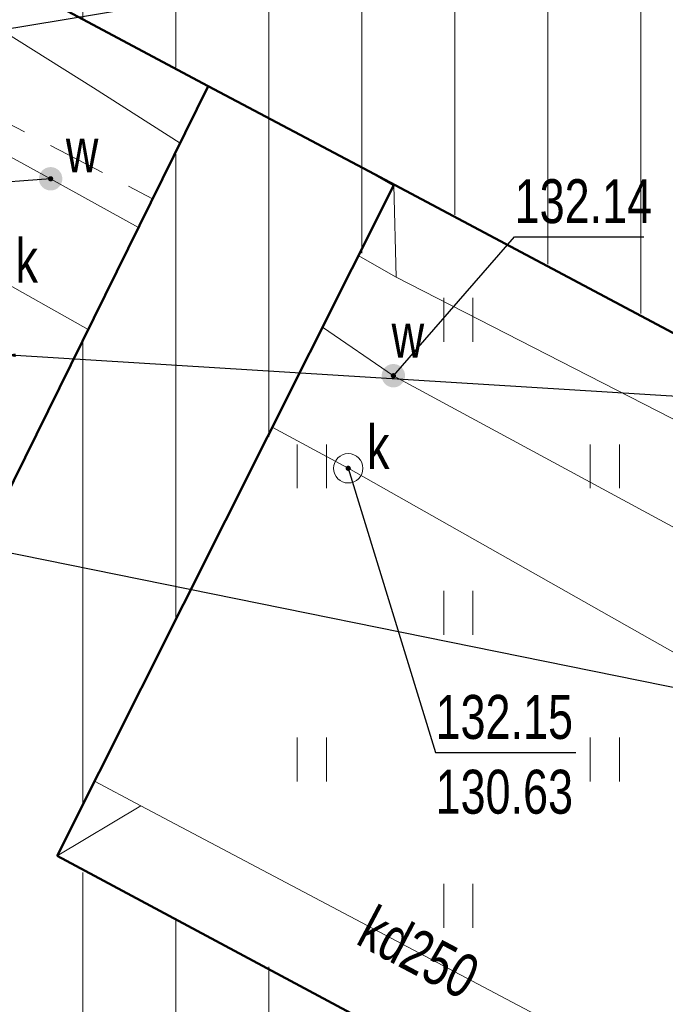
# Model space of a CAD drawing. Header units: centimetres. Extents: x 1590 to 6442358, y 1327 to 6703124.
# Tile 15 of 79: x 1888 to 1899, y 1543 to 1560. Entities that reach past the tile are written whole.
import ezdxf
from ezdxf import colors
from ezdxf.entities.mleader import LeaderData, LeaderLine
from ezdxf.enums import TextEntityAlignment as Align
from ezdxf.math import Vec2, Vec3

# ---------------------------------------------------------------- set-up
doc = ezdxf.new("R2010")
doc.units = ezdxf.units.CM
doc.linetypes.add('TZ.430.7812.2024$0$1.0_0.5', pattern=[1.5, 1, -0.5])
for name, color, linetype, lineweight in [('0_RAMKA', 7, 'Continuous', 25), ('INW_HATCH_UTWARDZENIA', 250, 'Continuous', 0), ('S_WODA PPOŻ_TXT', 160, 'Continuous', 20)]:
    doc.layers.add(name, color=color, linetype=linetype, lineweight=lineweight)
for name, color, linetype in [('TZ.430.7812.2024$0$312-budynek ewidencyjny', 7, 'Continuous'), ('TZ.430.7812.2024$0$chodnik', 7, 'Continuous'), ('TZ.430.7812.2024$0$przewód kanalizacyjny', 7, 'Continuous'), ('TZ.430.7812.2024$0$przewód kanalizacyjny-Atr1', 7, 'Continuous'), ('TZ.430.7812.2024$0$przewód wodociągowy', 7, 'Continuous'), ('TZ.430.7812.2024$0$rzędna', 7, 'Continuous'), ('TZ.430.7812.2024$0$rzędna-Atr2', 7, 'Continuous'), ('TZ.430.7812.2024$0$rzędna-Atr3', 7, 'Continuous'), ('TZ.430.7812.2024$0$trawnik', 7, 'Continuous'), ('TZ.430.7812.2024$0$właz do komory lub kanału - okrągły', 7, 'Continuous'), ('TZ.430.7812.2024$0$właz do komory lub kanału - okrągły-Atr17', 7, 'Continuous'), ('TZ.430.7812.2024$0$zasuwa lub zawór', 7, 'Continuous'), ('TZ.430.7812.2024$0$zasuwa lub zawór-Atr17', 7, 'Continuous')]:
    doc.layers.add(name, color=color, linetype=linetype)
doc.styles.get("Standard").update_dxf_attribs({"font": 'arial.ttf'})
doc.styles.add('TZ.430.7812.2024$0$STANDARD', font='Working1250', dxfattribs={"width": 0.75})

# ---------------------------------------------------------------- blocks, each defined once
blk = doc.blocks.new('TZ.430.7812.2024$0$US22')
at = {"color": 0, "linetype": 'Continuous', "lineweight": 13}
blk.add_circle((0, 0), 0.25, dxfattribs=at)
blk = doc.blocks.new('TZ.430.7812.2024$0$PW01')
at = {"linetype": 'Continuous', "lineweight": 13}
h = blk.add_hatch(color=0, dxfattribs=at)
edge = h.paths.add_edge_path()
edge.add_arc((0, 0), 0.045, 0, 360)
blk = doc.blocks.new('TZ.430.7812.2024$0$US25')
at = {"linetype": 'Continuous', "lineweight": 0}
h = blk.add_hatch(color=0, dxfattribs=at)
edge = h.paths.add_edge_path()
edge.add_arc((0, 0), 0.2, 0, 360)
blk = doc.blocks.new('TZ.430.7812.2024$0$TU04')
at = {"color": 0, "linetype": 'Continuous', "lineweight": 13}
for p, q in [((0, 0), (0, 0.75)), ((0.5, 0), (0.5, 0.75))]:
    blk.add_line(p, q, dxfattribs=at)
blk = doc.blocks.new('TZ.430.7812.2024')
at = {"layer": 'TZ.430.7812.2024$0$312-budynek ewidencyjny', "color": 7, "linetype": 'Continuous', "lineweight": 50, "flags": 128}
for points in [[(6442301.35, 5667482.3), (6442293.31, 5667486.59)], [(6442295.68, 5667470.82), (6442301.35, 5667482.3)], [(6442301.35, 5667482.3), (6442304.19, 5667480.8)], [(6442304.19, 5667480.8), (6442301.35, 5667482.3)], [(6442304.19, 5667480.8), (6442304.52, 5667480.61)], [(6442318.3, 5667473.3), (6442304.19, 5667480.8)], [(6442304.52, 5667480.61), (6442298.77, 5667469.17)], [(6442298.77, 5667469.17), (6442305.94, 5667465.33)]]:
    blk.add_lwpolyline(points, dxfattribs=at)
at = {"layer": 'TZ.430.7812.2024$0$chodnik', "color": 7, "linetype": 'TZ.430.7812.2024$0$1.0_0.5', "lineweight": 18, "flags": 128}
blk.add_lwpolyline([(6442290.68, 5667485.45), (6442300.4, 5667480.38), (6442301.35, 5667482.3), (6442293.31, 5667486.59), (6442303.45, 5667505.77), (6442308.09, 5667514.6), (6442307.74, 5667514.78), (6442307.48, 5667514.92), (6442307.21, 5667515.06), (6442306.01, 5667515.68), (6442294.91, 5667493.8), (6442296, 5667493.97), (6442294.79, 5667491.67), (6442294.02, 5667492.04)], close=True, dxfattribs=at)
at = {"layer": 'TZ.430.7812.2024$0$przewód kanalizacyjny', "color": 34, "linetype": 'Continuous', "lineweight": 18, "flags": 128}
for points in [[(6442300.87, 5667481.33), (6442299.39, 5667482.27), (6442291.97, 5667486.93), (6442291.63, 5667487.28)], [(6442299.3, 5667478.15), (6442297.64, 5667479.08), (6442288.51, 5667484.03)], [(6442304.56, 5667479.04), (6442304.52, 5667480.61)], [(6442304.56, 5667479.04), (6442303.91, 5667479.41)], [(6442304.56, 5667479.04), (6442317.69, 5667472.32)], [(6442303.74, 5667475.78), (6442302.44, 5667476.48)], [(6442318.1, 5667467.66), (6442303.74, 5667475.78)], [(6442300.2, 5667470.02), (6442299.41, 5667470.44)], [(6442300.2, 5667470.02), (6442298.77, 5667469.17)], [(6442306.4, 5667463.26), (6442307.83, 5667465.99), (6442300.2, 5667470.02)]]:
    blk.add_lwpolyline(points, dxfattribs=at)
at = {"layer": 'TZ.430.7812.2024$0$przewód wodociągowy', "color": 5, "linetype": 'Continuous', "lineweight": 18, "flags": 128}
for points in [[(6442301.13, 5667518.39), (6442300.93, 5667518.09), (6442285.47, 5667487.97), (6442298.66, 5667480.72)], [(6442298.66, 5667480.72), (6442300.16, 5667479.89)], [(6442303.3, 5667478.19), (6442304.51, 5667477.36)], [(6442304.51, 5667477.36), (6442323.18, 5667467.27)]]:
    blk.add_lwpolyline(points, dxfattribs=at)
at = {"layer": 'TZ.430.7812.2024$0$rzędna-Atr2', "color": 7, "flags": 128}
for points in [[(6442298.66, 5667480.72), (6442297.44, 5667480.63), (6442295.019, 5667480.63)], [(6442304.51, 5667477.36), (6442306.58, 5667479.73), (6442308.784, 5667479.73)], [(6442303.74, 5667475.78), (6442305.23, 5667470.93), (6442307.624, 5667470.93)]]:
    blk.add_lwpolyline(points, dxfattribs=at)
at = {"layer": 'TZ.430.7812.2024$0$trawnik', "color": 7, "linetype": 'TZ.430.7812.2024$0$1.0_0.5', "lineweight": 18, "flags": 128}
blk.add_lwpolyline([(6442304.52, 5667480.61), (6442298.77, 5667469.17), (6442305.94, 5667465.33), (6442299.91, 5667453.82), (6442302.5, 5667452.49), (6442304.22, 5667451.4), (6442304.34, 5667451.37), (6442304.46, 5667451.35), (6442304.58, 5667451.34), (6442304.7, 5667451.34), (6442304.82, 5667451.35), (6442304.94, 5667451.37), (6442305.06, 5667451.4), (6442305.18, 5667451.43), (6442305.29, 5667451.48), (6442305.4, 5667451.53), (6442305.51, 5667451.59), (6442305.61, 5667451.66), (6442305.7, 5667451.74), (6442313.68, 5667459.73), (6442312.64, 5667460.8), (6442313.71, 5667461.85), (6442314.76, 5667460.77), (6442321.32, 5667467.14), (6442318.3, 5667473.3)], close=True, dxfattribs=at)
at = {"layer": 'TZ.430.7812.2024$0$rzędna', "color": 5, "linetype": 'Continuous', "lineweight": 18}
for p in [(6442298.66, 5667480.72), (6442304.51, 5667477.36)]:
    blk.add_blockref('TZ.430.7812.2024$0$PW01', p, dxfattribs=at)
at = {"layer": 'TZ.430.7812.2024$0$rzędna', "color": 34, "linetype": 'Continuous', "lineweight": 18}
blk.add_blockref('TZ.430.7812.2024$0$PW01', (6442303.74, 5667475.78), dxfattribs=at)
at = {"layer": 'TZ.430.7812.2024$0$trawnik', "color": 7, "linetype": 'Continuous', "lineweight": 18}
for p in [(6442305.369, 5667477.939), (6442302.869, 5667475.439), (6442307.869, 5667475.439), (6442305.369, 5667472.939), (6442302.869, 5667470.439), (6442307.869, 5667470.439), (6442305.369, 5667467.939)]:
    blk.add_blockref('TZ.430.7812.2024$0$TU04', p, dxfattribs=at)
at = {"layer": 'TZ.430.7812.2024$0$właz do komory lub kanału - okrągły', "color": 7, "linetype": 'Continuous', "lineweight": 18}
blk.add_blockref('TZ.430.7812.2024$0$US22', (6442303.74, 5667475.78), dxfattribs=at)
at = {"layer": 'TZ.430.7812.2024$0$zasuwa lub zawór', "color": 5, "linetype": 'Continuous', "lineweight": 18}
for p in [(6442298.66, 5667480.72), (6442304.51, 5667477.36)]:
    blk.add_blockref('TZ.430.7812.2024$0$US25', p, dxfattribs=at)
at = {"layer": 'TZ.430.7812.2024$0$przewód kanalizacyjny-Atr1', "color": 34, "style": 'TZ.430.7812.2024$0$STANDARD', "width": 0.765}
blk.add_text('kd250', height=0.75, rotation=332.157, dxfattribs=at).set_placement((6442304.02, 5667468.01), align=Align.MIDDLE_LEFT)
at = {"layer": 'TZ.430.7812.2024$0$rzędna-Atr2', "color": 5, "style": 'TZ.430.7812.2024$0$STANDARD', "width": 0.765}
blk.add_text('132.14', height=0.75, dxfattribs=at).set_placement((6442306.58, 5667479.738), align=Align.BOTTOM_LEFT)
at = {"layer": 'TZ.430.7812.2024$0$rzędna-Atr2', "color": 34, "style": 'TZ.430.7812.2024$0$STANDARD', "width": 0.765}
blk.add_text('132.15', height=0.75, dxfattribs=at).set_placement((6442305.23, 5667470.938), align=Align.BOTTOM_LEFT)
at = {"layer": 'TZ.430.7812.2024$0$rzędna-Atr3', "color": 34, "style": 'TZ.430.7812.2024$0$STANDARD', "width": 0.765}
blk.add_text('130.63', height=0.75, dxfattribs=at).set_placement((6442305.23, 5667469.662), align=Align.BOTTOM_LEFT)
at = {"layer": 'TZ.430.7812.2024$0$właz do komory lub kanału - okrągły-Atr17', "color": 7, "style": 'TZ.430.7812.2024$0$STANDARD', "width": 0.765}
for p in [(6442298.06, 5667478.95), (6442304.06, 5667475.77)]:
    blk.add_text('k', height=0.75, dxfattribs=at).set_placement(p)
at = {"layer": 'TZ.430.7812.2024$0$zasuwa lub zawór-Atr17', "color": 5, "style": 'TZ.430.7812.2024$0$STANDARD', "width": 0.765}
for p in [(6442298.92, 5667480.83), (6442304.48, 5667477.67)]:
    blk.add_text('w', height=0.75, dxfattribs=at).set_placement(p)

msp = doc.modelspace()

# ---------------------------------------------------------------- hatches: boundary and pattern name
at = {"layer": 'INW_HATCH_UTWARDZENIA', "transparency": 33554687}
h = msp.add_hatch(dxfattribs=at)
h.set_pattern_fill('ANSI31', color=256, scale=0.5, angle=45, style=0)
h.set_pattern_definition([(90, (-52576.66, 6613.2161), (-1.5875, 1e-16), [])])
h.paths.add_polyline_path([(1930.197, 1617.891), (1932.731, 1622.489), (1915.08, 1622.489), (1917.967, 1620.988), (1915.886, 1616.986), (1918.36, 1615.645), (1914.789, 1609.06), (1909.821, 1611.754), (1904.578, 1602.162), (1903.694, 1602.645), (1882.981, 1563.387), (1891.049, 1559.13), (1885.338, 1547.664), (1879.794, 1550.597), (1874.333, 1540.354), (1894.621, 1540.354), (1895.675, 1542.265), (1888.413, 1545.938), (1894.237, 1557.451), (1907.962, 1550.164), (1913.878, 1561.307), (1899.987, 1568.682), (1914.885, 1596.745), (1942.108, 1582.01), (1945.016, 1587.384), (1947.113, 1586.249), (1954.483, 1599.867), (1928.767, 1613.866), (1930.802, 1617.558)])

# ---------------------------------------------------------------- block references
at = {"layer": '0_RAMKA', "transparency": 33554559}
msp.add_blockref('TZ.430.7812.2024', (-6440410.33, -5665923.18), dxfattribs=at)

# ---------------------------------------------------------------- leaders
at = {"layer": 'S_WODA PPOŻ_TXT', "transparency": 33554687}
ml = msp.add_multileader_mtext('Standard', dxfattribs=at)
ml.set_content('INST. ZEWNĘTRZNA\\P2 x PEHD SDR11 DE63')
ml.set_leader_properties()
ml.build(insert=Vec2(0, 0))
ml.multileader.update_dxf_attribs({"dogleg_length": 0.36, "arrow_head_size": 0.18})
ctx = ml.context
ctx.base_point, ctx.char_height, ctx.arrow_head_size, ctx.landing_gap_size, ctx.plane_origin = Vec3(1914.863, 1569.89, 0.002), 1, 0.18, 0.09, Vec3(1887.135, 1571.586, 0.002)
notes = []
notes.append((ctx, [(0, (1, 1, 0), (1914.503, 1569.899, 0.002), (1, 0), 0.36, [(0, [(1881.576, 1570.532, 0.002)], 0, [])])]))
ctx.mtext.insert, ctx.mtext.flow_direction = Vec3(1914.953, 1570.407, 0.002), 5
ml = msp.add_multileader_mtext('Standard', dxfattribs=at)
ml.set_content('KORONA ISTNIEJĄCEGO DRZEWA %%C6,0m')
ml.set_leader_properties()
ml.build(insert=Vec2(0, 0))
ml.multileader.update_dxf_attribs({"dogleg_length": 0.36, "arrow_head_size": 0.18})
ctx = ml.context
ctx.base_point, ctx.char_height, ctx.arrow_head_size, ctx.landing_gap_size, ctx.plane_origin = Vec3(1916.43, 1564.814, 0.002), 1, 0.18, 0.09, Vec3(1888.702, 1566.403, 0.002)
notes.append((ctx, [(0, (1, 1, 0), (1916.07, 1564.814, 0.002), (1, 0), 0.36, [(0, [(1884.213, 1559.539, 0.002)], 0, [])])]))
ctx.mtext.insert, ctx.mtext.width, ctx.mtext.flow_direction = Vec3(1916.52, 1565.413, 0.002), 17.18795, 5
ml = msp.add_multileader_mtext('Standard', dxfattribs=at)
ml.set_content('ZBIORNIK PODZIEMNY  \\PZAPASU WODY PPOŻ.\\PO POJ. CZ. MIN 7,5m3')
ml.set_leader_properties()
ml.build(insert=Vec2(0, 0))
ml.multileader.update_dxf_attribs({"dogleg_length": 0.36, "arrow_head_size": 0.18})
ctx = ml.context
ctx.base_point, ctx.char_height, ctx.arrow_head_size, ctx.landing_gap_size, ctx.plane_origin = Vec3(1915.28, 1552.842, 0.002), 1, 0.18, 0.09, Vec3(1887.553, 1554.539, 0.002)
notes.append((ctx, [(0, (1, 1, 0), (1914.92, 1552.852, 0.002), (1, 0), 0.36, [(0, [(1887.553, 1554.539, 0.002)], 0, [])])]))
ctx.mtext.insert, ctx.mtext.flow_direction = Vec3(1915.37, 1553.45, 0.002), 5
ml = msp.add_multileader_mtext('Standard', dxfattribs=at)
ml.set_content('POMPOWNIA PPOŻ \\PPODZIEMNA')
ml.set_leader_properties()
ml.build(insert=Vec2(0, 0))
ml.multileader.update_dxf_attribs({"dogleg_length": 0.36, "arrow_head_size": 0.18})
ctx = ml.context
ctx.base_point, ctx.char_height, ctx.arrow_head_size, ctx.landing_gap_size, ctx.plane_origin = Vec3(1915.522, 1545.479, 0.002), 1, 0.18, 0.09, Vec3(1887.553, 1550.366, 0.002)
notes.append((ctx, [(0, (1, 1, 0), (1915.162, 1545.586, 0.002), (1, 0), 0.36, [(0, [(1885.112, 1551.671, 0.002)], 0, [])])]))
ctx.mtext.insert, ctx.mtext.flow_direction = Vec3(1915.612, 1546.095, 0.002), 5
for ctx, leaders in notes:
    for number, flags, end, landing, length, lines in leaders:
        leader = LeaderData()
        leader.index, (leader.has_last_leader_line, leader.has_dogleg_vector, leader.attachment_direction) = number, flags
        leader.last_leader_point, leader.dogleg_vector, leader.dogleg_length = Vec3(end), Vec3(landing), length
        for number, points, colour, breaks in lines:
            line = LeaderLine()
            line.index, line.vertices, line.color, line.breaks = number, Vec3.list(points), colors.encode_raw_color(colour), breaks
            leader.lines.append(line)
        ctx.leaders.append(leader)

doc.saveas('drawing.dxf')
